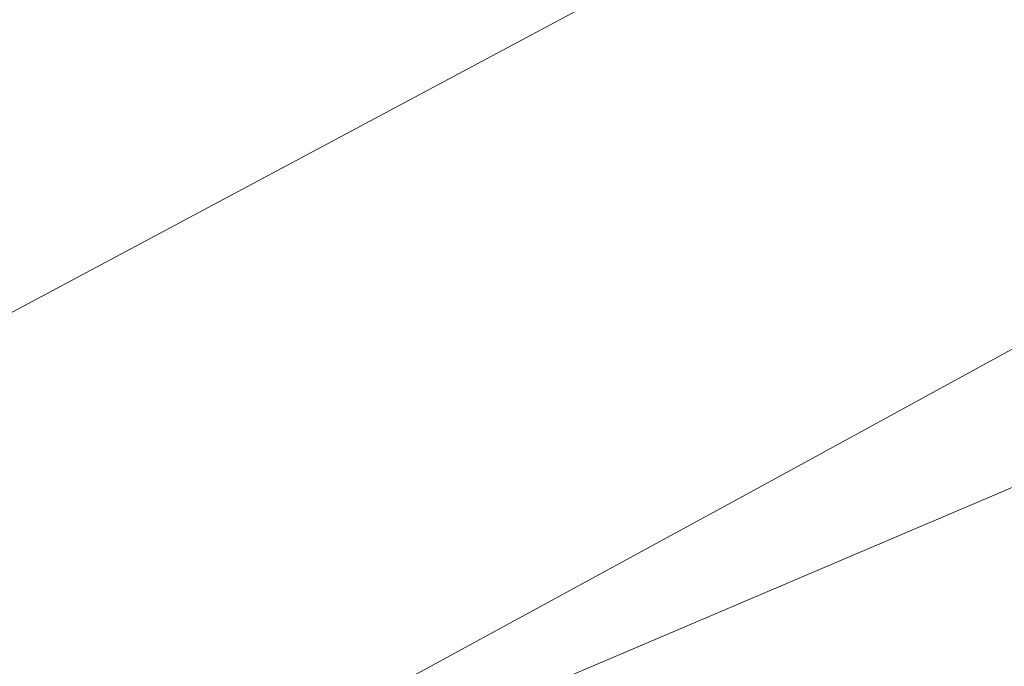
# Model space of a CAD drawing. Extents: x 1620613 to 1693141, y 557269 to 607790.
# Tile 189 of 256: x 1620835.209 to 1620836.449, y 607278.129 to 607278.943. Entities that reach past the tile are written whole.
import ezdxf

# ---------------------------------------------------------------- set-up
doc = ezdxf.new("R2010")
doc.units = 0
doc.header["$LTSCALE"] = 10
doc.header["$MEASUREMENT"] = 0
doc.linetypes.add('DGN Style 2', pattern=[7.346996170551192, 4.408197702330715, -2.938798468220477])
doc.linetypes.add('DGN Style 3', pattern=[10.28579463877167, 7.346996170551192, -2.938798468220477])
for name, color, linetype, lineweight in [('DR_X_Text', 7, 'Continuous', 0), ('DT_X_Contour_Minor', 136, 'DGN Style 3', 0), ('SV_X_Top_of_Bank', 97, 'DGN Style 2', 0)]:
    doc.layers.add(name, color=color, linetype=linetype, lineweight=lineweight)
doc.styles.get("Standard").update_dxf_attribs({"font": 'arial.ttf'})
doc.styles.add('Style-Arial', font='arial.ttf')
doc.dimstyles.get("Standard").update_dxf_attribs({"dimtxt": 0.18, "dimasz": 0.18, "dimexe": 0.18, "dimexo": 0.0625, "dimgap": 0.09, "dimtad": 0, "dimtih": 1, "dimtoh": 1, "dimdec": 4, "dimzin": 0, "dimdsep": 46, "dimtxsty": 'Standard', "dimcen": 0.09, "dimadec": 0, "dimazin": 0, "dimtfac": 1, "dimtdec": 4, "dimtofl": 0, "dimtmove": 0, "dimatfit": 3, "dimfxl": 1, "dimtolj": 1, "dimtzin": 0, "dimarcsym": 0})

# ---------------------------------------------------------------- blocks, each defined once
blk = doc.blocks.new('*U1004')
at = {"layer": 'DT_X_Contour_Minor', "transparency": 33554559, "flags": 128}
for points, elevation in [([(-28.66335585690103, 51.7220972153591), (-29.30004596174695, 51.26892201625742), (-29.42493632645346, 51.18009445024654), (-29.52674023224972, 51.10782969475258), (-29.60545768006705, 51.05212774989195), (-29.66108866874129, 51.01298861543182), (-29.77865602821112, 50.93070133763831), (-29.85936793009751, 50.86308585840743), (-30.01332811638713, 50.72195487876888), (-30.24053658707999, 50.50730839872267), (-30.54099334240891, 50.21914641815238), (-31.4398757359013, 49.35269380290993), (-31.75494705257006, 49.04151269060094), (-32.02599920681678, 48.7578088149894), (-32.25303219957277, 48.50158217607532), (-32.43604603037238, 48.27283277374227), (-32.86539069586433, 47.69947068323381), (-33.16645912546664, 47.39634373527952), (-33.74765591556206, 46.91698445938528), (-34.60898106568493, 46.26139285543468), (-35.75043457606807, 45.42956892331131), (-39.16781508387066, 42.9763953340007), (-40.31616411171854, 42.11306466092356), (-41.19817581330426, 41.36295283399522), (-41.81385018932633, 40.72605985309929), (-42.16318723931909, 40.20238571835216), (-42.73963627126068, 38.95687982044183), (-42.90612817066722, 38.49162199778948), (-42.97326709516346, 38.02997795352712), (-42.94105304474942, 37.57194768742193), (-42.8094860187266, 37.1175311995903), (-41.96368295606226, 35.00535307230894), (-42.23085186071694, 34.86301205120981), (-42.26887846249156, 34.84078360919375), (-42.26845730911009, 34.83510157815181), (-42.22958840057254, 34.84596595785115), (-42.15227173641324, 34.87337674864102), (-41.70174920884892, 35.03990206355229), (-41.55750328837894, 34.74459908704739), (-41.52192420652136, 34.67397008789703), (-41.47700664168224, 34.58864150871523), (-41.4227505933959, 34.48861334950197), (-41.35915606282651, 34.37388561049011), (-41.04059179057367, 33.80419047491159), (-41.33739384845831, 33.50739783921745), (-41.41715527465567, 33.43902560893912), (-41.52923867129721, 33.36110576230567), (-41.67364403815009, 33.27363829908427), (-41.85037137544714, 33.17662321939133), (-42.36474023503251, 32.90518618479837), (-42.53114278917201, 32.8148543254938), (-42.64457380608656, 32.7474365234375), (-42.70503328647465, 32.70293277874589), (-42.71252122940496, 32.68134309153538), (-42.66186036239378, 32.65432266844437), (-42.67755569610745, 32.63433251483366), (-42.7626373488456, 32.59462737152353), (-42.91710532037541, 32.53520723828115), (-43.14095960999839, 32.45607211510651), (-43.83041947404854, 32.2187584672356), (-44.07882419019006, 32.13194548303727), (-44.30694344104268, 32.04949176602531), (-44.51477722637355, 31.9713973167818), (-44.70232554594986, 31.8976621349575), (-45.17540711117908, 31.70684733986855), (-45.33285409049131, 31.64297570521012), (-45.4503838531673, 31.59447189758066), (-45.52799640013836, 31.56133591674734), (-45.56569173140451, 31.54356776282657), (-45.61298965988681, 31.5166764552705), (-45.67505008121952, 31.48527686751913), (-45.82575790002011, 31.41124658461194), (-46.06511311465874, 31.29458560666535), (-46.39311572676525, 31.1352939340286), (-47.38598588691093, 30.65367521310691), (-47.77893061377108, 30.46683042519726), (-48.21311217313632, 30.26751010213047), (-48.68853056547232, 30.05571424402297), (-49.20518579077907, 29.83144285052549), (-50.63791550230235, 29.21675175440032), (-51.19786635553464, 28.97640033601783), (-51.80317163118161, 28.71636440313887), (-52.45383132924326, 28.4366439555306), (-53.14984545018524, 28.13723899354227), (-55.06635566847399, 27.31257974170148), (-55.97075848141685, 26.91826044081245), (-57.24658425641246, 26.35379697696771), (-58.89383299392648, 25.61918935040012), (-60.91250469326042, 24.71443756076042), (-66.79085984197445, 22.07490723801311), (-68.81696076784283, 21.16555793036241), (-70.48649718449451, 20.41715774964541), (-71.79946909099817, 19.8297066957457), (-72.75587648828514, 19.40320476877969), (-74.83087686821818, 18.4804651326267), (-75.80085483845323, 18.04787272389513), (-77.15453846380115, 17.44215022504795), (-78.89192774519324, 16.66329763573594), (-81.01302268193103, 15.71131495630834), (-87.18088338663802, 12.94185435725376), (-89.27493008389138, 12.00123585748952), (-90.93117464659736, 11.25647580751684), (-92.14961707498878, 10.70757420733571), (-92.93025736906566, 10.35453105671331), (-94.42822864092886, 9.674227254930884), (-94.98931266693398, 9.419668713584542), (-95.5490862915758, 9.16622094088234), (-96.10754951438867, 8.913883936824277), (-96.66470233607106, 8.662657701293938), (-98.14869599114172, 7.994202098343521), (-98.72580298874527, 7.734375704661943), (-99.34412873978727, 7.456238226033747), (-100.0036732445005, 7.159789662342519), (-100.7044365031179, 6.845030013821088), (-102.6280968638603, 5.981256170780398), (-103.2917161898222, 5.682352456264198), (-103.8398288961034, 5.433471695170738), (-104.2724349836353, 5.234613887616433), (-104.5895344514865, 5.085779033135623), (-105.281124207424, 4.755583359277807), (-105.5584339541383, 4.62387002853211), (-105.871670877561, 4.476376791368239), (-106.2208349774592, 4.313103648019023), (-106.6059262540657, 4.134050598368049), (-107.6807392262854, 3.635535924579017), (-108.0726961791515, 3.454136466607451), (-108.4424573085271, 3.283824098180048), (-108.7900226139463, 3.124598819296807), (-109.1153920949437, 2.976460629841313), (-109.9534496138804, 2.596208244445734), (-110.2272938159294, 2.473625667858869), (-110.4202832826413, 2.391067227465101), (-110.5324180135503, 2.348532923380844), (-110.5636980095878, 2.346022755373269), (-110.5393050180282, 2.392694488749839), (-110.5549674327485, 2.396755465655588), (-110.6202494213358, 2.37393459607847), (-110.7351509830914, 2.324231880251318), (-110.8996721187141, 2.247647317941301), (-111.4045545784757, 2.007579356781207), (-111.5737221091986, 1.9283707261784), (-111.7025628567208, 1.870795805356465), (-111.7910768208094, 1.834854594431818), (-111.8392640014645, 1.820547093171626), (-111.9139941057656, 1.811238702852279), (-111.961769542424, 1.796551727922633), (-112.049048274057, 1.759472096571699), (-112.1758303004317, 1.699999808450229), (-112.342115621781, 1.618134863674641), (-112.8382142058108, 1.369971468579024), (-113.0243978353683, 1.276749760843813), (-113.2108747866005, 1.183207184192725), (-113.3976450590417, 1.089343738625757), (-113.5847086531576, 0.9951594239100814), (-114.0839359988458, 0.7435734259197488), (-114.2528334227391, 0.6691401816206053), (-114.3851051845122, 0.6345299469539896), (-114.4807512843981, 0.6397427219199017), (-114.539771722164, 0.6847785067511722), (-114.6483253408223, 0.8579712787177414), (-114.6869702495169, 0.918884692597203), (-114.7214897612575, 0.9717303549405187), (-114.7518838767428, 1.016508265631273), (-114.7781525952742, 1.053218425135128), (-114.8911140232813, 1.205707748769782), (-115.3542570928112, 1.299337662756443), (-115.490773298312, 1.282905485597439), (-115.7018320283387, 1.193481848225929), (-115.9874332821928, 1.031066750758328), (-116.3475770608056, 0.7956601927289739), (-117.4073505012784, 0.07058742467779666), (-117.7788057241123, -0.2034798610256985), (-118.0983413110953, -0.4818771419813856), (-118.3659572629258, -0.7646044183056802), (-118.5816535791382, -1.051661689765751), (-119.0876175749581, -1.822921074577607), (-119.2910777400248, -2.112563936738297), (-119.5219852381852, -2.403047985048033), (-119.7803400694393, -2.6943732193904), (-120.0661422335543, -2.986539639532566), (-120.8648777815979, -3.766771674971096), (-121.3225887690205, -4.137671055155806), (-122.0966700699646, -4.665195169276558), (-123.1871216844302, -5.349344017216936), (-124.5939436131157, -6.190117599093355), (-128.767295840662, -8.641013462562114), (-130.2369261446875, -9.505103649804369), (-131.5158028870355, -10.25920231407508), (-132.6039260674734, -10.90330945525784), (-133.501295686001, -11.43742507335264), (-135.6399432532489, -12.71507802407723), (-136.3582963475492, -13.14499497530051), (-136.909369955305, -13.47650611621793), (-137.2931640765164, -13.70961144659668), (-137.5096787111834, -13.84431096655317), (-137.8640117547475, -14.07230193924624), (-138.2383458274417, -14.31316231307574), (-139.0955982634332, -14.86475020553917), (-140.4357690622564, -15.72706561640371), (-142.2588582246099, -16.90010854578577), (-147.7643204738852, -20.44252638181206), (-149.7222287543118, -21.68669164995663), (-151.4668569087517, -22.7623740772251), (-152.9982049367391, -23.66957366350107), (-154.3162728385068, -24.40829040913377), (-157.5467470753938, -26.15355794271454), (-158.6090805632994, -26.72762390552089), (-159.3732253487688, -27.14087114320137), (-159.8391814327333, -27.39329965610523), (-160.0069488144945, -27.48490944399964), (-160.05674356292, -27.51477724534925), (-160.0897382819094, -27.53356989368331), (-160.1513763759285, -27.56754698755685), (-160.2416578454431, -27.6167085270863), (-160.3605826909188, -27.68105451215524), (-160.7159067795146, -27.87288973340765), (-160.9950793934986, -28.03800213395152), (-161.5661041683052, -28.38946291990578), (-162.4289811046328, -28.92727209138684), (-163.5837102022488, -29.65142964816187), (-167.0521240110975, -31.83098098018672), (-168.3330390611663, -32.63164036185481), (-169.5744738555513, -33.39895500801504), (-170.7764283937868, -34.13292491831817), (-171.9389026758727, -34.83355009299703), (-174.9861937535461, -36.65742424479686), (-176.1557057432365, -37.33081155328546), (-177.3787734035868, -37.98306786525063), (-178.6553967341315, -38.61419318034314), (-179.9855757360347, -39.22418749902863), (-183.604127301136, -40.82266435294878), (-184.953786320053, -41.41113715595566), (-186.2888497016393, -41.97769792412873), (-187.6093174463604, -42.52234665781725), (-188.9151895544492, -43.04508335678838), (-192.378054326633, -44.40983184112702), (-193.6907164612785, -44.93266471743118), (-195.0315542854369, -45.47760198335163), (-196.4005677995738, -46.04464363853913), (-197.7977570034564, -46.6337896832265), (-201.5611624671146, -48.23431832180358), (-202.8068933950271, -48.76405462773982), (-203.7215320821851, -49.15286706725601), (-204.3050785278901, -49.4007556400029), (-204.557532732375, -49.50772034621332), (-204.7892876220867, -49.60506107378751), (-205.122084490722, -49.7448410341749), (-205.9466589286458, -50.09117536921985), (-207.2630109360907, -50.64406407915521), (-209.0711405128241, -51.40350716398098), (-214.5485228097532, -53.70409455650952), (-216.4640158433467, -54.50409027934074), (-218.1024582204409, -55.17863690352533), (-219.4638499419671, -55.72773442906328), (-220.5481910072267, -56.15138285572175), (-223.0703663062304, -57.11384652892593), (-223.9168219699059, -57.43714301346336), (-224.5645574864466, -57.68518471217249), (-225.0135728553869, -57.85797162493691), (-225.2638680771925, -57.95550375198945), (-225.6663618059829, -58.11524970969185), (-225.9325421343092, -58.21920330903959), (-226.429212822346, -58.41125463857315), (-227.1563738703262, -58.69140369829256), (-228.1140252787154, -59.05965048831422), (-230.9750828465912, -60.15910556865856), (-232.2341146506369, -60.64783893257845), (-233.8654168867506, -61.28944771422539), (-235.8689895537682, -62.08393191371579), (-238.244832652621, -63.03129153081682), (-245.0767748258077, -65.76141773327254), (-247.3358571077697, -66.66393429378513), (-248.9891473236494, -67.32388932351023), (-250.0366454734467, -67.74128282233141), (-250.4783515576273, -67.9161147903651), (-250.8485116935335, -68.05891799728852), (-251.1604747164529, -68.15815091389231), (-251.8187436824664, -68.34874725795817), (-252.8233185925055, -68.63070702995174), (-254.1741994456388, -69.00403022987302), (-258.2382896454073, -70.1213766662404), (-259.91491875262, -70.53719098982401), (-261.8967384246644, -70.9466241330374), (-264.1837486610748, -71.34967609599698), (-266.7759494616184, -71.74634687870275), (-274.0954056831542, -72.79562739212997), (-275.3482357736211, -73.53251449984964), (-273.6171338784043, -74.9562154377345), (-268.9020999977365, -77.06673020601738), (-261.203134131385, -79.86405880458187), (-236.6939825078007, -88.23935350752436), (-228.6428515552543, -90.981510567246), (-222.8713224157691, -92.92651071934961), (-219.3793950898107, -94.07435396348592), (-218.1670695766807, -94.42504030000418), (-217.9736706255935, -94.29732798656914), (-217.8612127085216, -94.28280657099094), (-217.6688881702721, -94.33502655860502), (-217.3966970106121, -94.45398794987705), (-217.0446392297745, -94.63969074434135), (-215.9993296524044, -95.22388673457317), (-215.6384696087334, -95.41272896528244), (-215.3398716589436, -95.54110866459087), (-215.1035358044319, -95.60902583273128), (-214.9294620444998, -95.61648046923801), (-214.2623960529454, -95.51018953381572), (-212.4236245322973, -94.90701760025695), (-211.3693692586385, -95.27248518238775), (-208.9946483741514, -96.62739018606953), (-205.2994618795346, -98.9717326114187), (-200.2838097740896, -102.305512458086), (-185.1481166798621, -112.5148419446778), (-180.6644119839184, -115.3006257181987), (-178.5650677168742, -116.0009799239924), (-178.8500838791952, -114.6159045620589), (-181.5194604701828, -111.1453996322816), (-191.8169452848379, -99.1101470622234), (-195.1750249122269, -95.14225500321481), (-197.5261501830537, -92.26501825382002), (-198.8703210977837, -90.47843681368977), (-199.2075376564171, -89.7825106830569), (-198.4316547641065, -89.0797177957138), (-195.4061593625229, -87.93956867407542), (-194.7024538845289, -87.65115346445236), (-193.8879783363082, -87.27454317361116), (-192.9627327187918, -86.8097378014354), (-191.9267170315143, -86.25673734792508), (-189.0163151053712, -84.6644760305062), (-187.885862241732, -84.08033551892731), (-186.6773050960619, -83.52210997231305), (-185.3906436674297, -82.98979939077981), (-184.0258779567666, -82.48340377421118), (-180.2823636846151, -81.167568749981), (-179.0181060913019, -80.7215757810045), (-178.0329690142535, -80.37047314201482), (-177.3269524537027, -80.11426083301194), (-176.9000564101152, -79.95293885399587), (-176.1338276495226, -79.64926735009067), (-175.8762315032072, -79.54731187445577), (-175.6781146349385, -79.46919907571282), (-175.5394770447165, -79.4149289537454), (-175.4603187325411, -79.3845015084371), (-175.3285356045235, -79.33515189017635), (-174.8662217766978, -79.15331559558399), (-173.5781176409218, -78.64481892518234), (-171.4642231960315, -77.80966187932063), (-168.5245384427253, -76.64784445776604), (-159.584325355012, -73.11411749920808), (-156.6458573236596, -71.9527562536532), (-154.5356130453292, -71.11896773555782), (-153.2535925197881, -70.61275194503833), (-152.7997957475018, -70.43410888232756), (-152.6939693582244, -70.39449101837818), (-152.6463643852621, -70.37338774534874), (-152.5829192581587, -70.33979132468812), (-152.503633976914, -70.2937017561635), (-152.408508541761, -70.23511903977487), (-152.1337205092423, -70.06224093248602), (-152.0269385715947, -69.99821415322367), (-151.9126837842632, -69.93579239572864), (-151.7909561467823, -69.87497566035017), (-151.6617556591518, -69.81576394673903), (-151.307257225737, -69.6600060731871), (-150.7865892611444, -69.44654054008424), (-149.4904591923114, -68.92296234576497), (-147.4188670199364, -68.08927149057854), (-144.5718127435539, -66.94546797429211), (-135.9457185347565, -63.48184171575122), (-133.0872926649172, -62.33768157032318), (-130.9815857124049, -61.50292082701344), (-129.6285976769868, -60.97755948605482), (-129.0283285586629, -60.76159754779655), (-128.4312361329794, -60.59823158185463), (-128.1976767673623, -60.5043540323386), (-127.9448179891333, -60.34524585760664), (-127.6726597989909, -60.12090705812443), (-127.3812021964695, -59.83133763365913), (-125.9760347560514, -58.32780886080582), (-125.8161657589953, -58.21285156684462), (-125.7512496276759, -58.17585428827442), (-125.6250165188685, -58.1141298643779), (-125.4374664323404, -58.02767829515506), (-125.1885993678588, -57.91649958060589), (-124.4431978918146, -57.58705348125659), (-124.1611560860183, -57.4587819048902), (-123.8740817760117, -57.32105175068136), (-123.5819749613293, -57.17386301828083), (-123.2848356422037, -57.01721570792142), (-122.485754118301, -56.5868781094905), (-122.2091005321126, -56.43948820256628), (-121.978450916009, -56.32007168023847), (-121.7938052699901, -56.2286285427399), (-121.6551635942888, -56.16515879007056), (-121.1155117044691, -55.93423784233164), (-120.8633052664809, -55.59544713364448), (-120.8215244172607, -55.51844386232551), (-120.8042703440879, -55.43263006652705), (-120.8115430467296, -55.33800574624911), (-120.843342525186, -55.23457090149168), (-120.9608435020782, -54.94699728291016), (-121.000999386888, -54.84809745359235), (-121.0333413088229, -54.767078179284), (-121.0578692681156, -54.70393946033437), (-121.0745832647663, -54.65868129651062), (-121.134349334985, -54.48919782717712), (-120.8391535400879, -54.3255671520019), (-120.7496332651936, -54.27642424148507), (-120.6075849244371, -54.19912294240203), (-120.4130085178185, -54.09366325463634), (-120.165904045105, -53.96004517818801), (-119.4369213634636, -53.56618578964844), (-119.1930260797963, -53.43487928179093), (-119.0080772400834, -53.33635429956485), (-118.8820748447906, -53.2706108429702), (-118.8150188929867, -53.23764891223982), (-118.7147982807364, -53.19345913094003), (-118.6559550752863, -53.16767004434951), (-118.5545909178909, -53.12344512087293), (-118.4107058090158, -53.06078436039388), (-118.2242997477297, -52.97968776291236), (-117.6705223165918, -52.73884905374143), (-117.4885509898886, -52.65940803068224), (-117.3579700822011, -52.60171399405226), (-117.278779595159, -52.56576694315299), (-117.2509795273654, -52.55156687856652), (-117.2453665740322, -52.54269602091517), (-117.2033268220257, -52.52277257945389), (-117.0814172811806, -52.4696553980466), (-116.879637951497, -52.38334447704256), (-116.597988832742, -52.26383981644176), (-115.7404314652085, -51.90090240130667), (-115.3795960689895, -51.74519667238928), (-114.9402579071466, -51.55028254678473), (-114.4224169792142, -51.316160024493), (-113.8260732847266, -51.04282910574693), (-112.1311530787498, -50.26166879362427), (-111.4732828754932, -49.95998472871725), (-110.7708624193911, -49.64080276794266), (-110.0238917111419, -49.30412291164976), (-109.2323707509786, -48.94994515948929), (-107.0622478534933, -47.98214062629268), (-106.2708308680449, -47.62965386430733), (-105.524172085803, -47.29804697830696), (-104.8222715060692, -46.98731996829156), (-104.1651291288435, -46.6974728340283), (-102.4724270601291, -45.95238697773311), (-101.6161663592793, -45.57374351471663), (-100.3169108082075, -44.99662751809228), (-98.57466040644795, -44.22103898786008), (-96.38941515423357, -43.2469779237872), (-89.97143468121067, -40.38485170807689), (-87.75575667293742, -39.39607936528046), (-85.9222080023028, -38.57635699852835), (-84.47078867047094, -37.92568460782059), (-83.4014986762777, -37.44406219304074), (-81.05956447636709, -36.38513572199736), (-80.23220259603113, -36.01111022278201), (-79.50656760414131, -35.68322857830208), (-78.88265950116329, -35.40149078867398), (-78.36047828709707, -35.16589685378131), (-77.10363090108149, -34.59917150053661), (-76.39172531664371, -34.27964198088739), (-75.1986441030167, -33.74609743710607), (-73.52438726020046, -32.99853786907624), (-71.36895478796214, -32.03696327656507), (-64.97956735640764, -29.18741099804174), (-62.83160034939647, -28.22902048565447), (-61.17973990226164, -27.49101315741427), (-60.02398601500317, -26.97338901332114), (-59.36433868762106, -26.67614805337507), (-58.26675456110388, -26.17734973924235), (-57.89447235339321, -26.00785803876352), (-57.60081382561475, -25.87348167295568), (-57.38577897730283, -25.77422064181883), (-57.24936780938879, -25.71007494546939), (-56.99043626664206, -25.58584020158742), (-56.85282068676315, -25.51876037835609), (-56.63417260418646, -25.41069696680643), (-56.33449201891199, -25.26164996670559), (-55.95377893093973, -25.07161937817), (-54.8305006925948, -24.51022635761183), (-54.42835901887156, -24.31061814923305), (-54.06439267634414, -24.13283828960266), (-53.73860166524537, -23.97688677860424), (-53.45098598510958, -23.84276361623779), (-52.73491127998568, -23.51420631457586), (-52.49968865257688, -23.40738071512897), (-52.33107679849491, -23.33332189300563), (-52.22907571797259, -23.2920298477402), (-52.19368541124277, -23.28350457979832), (-52.1881256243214, -23.30445956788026), (-52.1602433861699, -23.29867513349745), (-52.08076651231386, -23.26560558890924), (-51.94969500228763, -23.20525093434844), (-51.76702885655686, -23.11761116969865), (-51.21112628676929, -22.84752498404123), (-50.9964290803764, -22.74327124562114), (-50.76926438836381, -22.63307466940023), (-50.52963221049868, -22.5169352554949), (-50.27753254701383, -22.39485300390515), (-49.58864346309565, -22.06137654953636), (-49.37009269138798, -21.95659541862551), (-49.23110718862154, -21.89235936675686), (-49.17168695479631, -21.86866839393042), (-49.19183198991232, -21.88552250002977), (-49.35163910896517, -21.98452688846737), (-49.3771247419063, -22.00460700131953), (-49.33372630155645, -21.99059404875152), (-49.22144378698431, -21.94248803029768), (-49.04027719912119, -21.86028894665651), (-48.46532086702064, -21.59563396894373), (-48.25667408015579, -21.52164932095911), (-48.06195096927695, -21.49818661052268), (-47.88115153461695, -21.5252458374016), (-47.71427577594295, -21.6028270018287), (-47.28783865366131, -21.87707269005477), (-47.14352265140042, -21.97119530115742), (-47.03040248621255, -22.04787886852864), (-46.94847815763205, -22.10712339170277), (-46.89774966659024, -22.14892887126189), (-46.80406813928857, -22.23715809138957), (-46.77389289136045, -22.26847884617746), (-46.75362829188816, -22.29626919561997), (-46.74327434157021, -22.32052913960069), (-46.7428310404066, -22.34125867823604), (-46.76388714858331, -22.42975891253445), (-46.48259858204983, -22.47773711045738), (-46.3857663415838, -22.45273684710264), (-46.21582186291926, -22.35717397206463), (-45.97276514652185, -22.19104848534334), (-45.65659619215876, -21.95436038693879), (-44.71599599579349, -21.22910864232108), (-44.29573215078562, -20.9127490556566), (-43.74039076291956, -20.50760910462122), (-43.04997183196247, -20.01368878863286), (-42.22447535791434, -19.43098810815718), (-39.84304803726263, -17.75874580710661), (-39.00926831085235, -17.12909249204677), (-38.29399962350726, -16.49431427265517), (-37.6972419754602, -15.85441114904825), (-37.21899536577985, -15.20938312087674), (-36.10168579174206, -13.48247517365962), (-35.68341225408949, -12.89396085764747), (-35.26657382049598, -12.42359887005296), (-34.85117049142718, -12.07138921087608), (-34.4372022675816, -11.83733188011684), (-33.33520047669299, -11.37071543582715), (-32.96555148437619, -11.21419636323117), (-32.68310585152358, -11.09460147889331), (-32.48786357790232, -11.01193078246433), (-32.37982466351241, -10.96618427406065), (-32.20799203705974, -10.89342583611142), (-31.81004378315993, -10.61468690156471), (-30.74507349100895, -9.83303892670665), (-29.01308116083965, -8.548481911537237), (-26.61406679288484, -6.761015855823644), (-19.32733242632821, -1.323894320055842), (-16.91412359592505, 0.4734842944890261), (-15.13954787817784, 1.787778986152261), (-14.00360527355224, 2.618989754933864), (-13.50629578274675, 2.967116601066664), (-13.03164795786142, 3.251342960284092), (-12.84495030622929, 3.368106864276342), (-12.6408432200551, 3.505228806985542), (-12.41932669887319, 3.662708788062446), (-12.18040074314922, 3.840546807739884), (-11.520052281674, 4.341925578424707), (-11.00302574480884, 4.681154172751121), (-9.947207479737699, 5.322805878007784), (-8.352597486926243, 6.266880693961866), (-6.219195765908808, 7.513378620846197), (4.993859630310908, 14.0360228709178), (5.909814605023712, 14.30634518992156), (6.092026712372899, 14.36251355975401), (6.246110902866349, 14.41516624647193), (6.372067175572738, 14.46430325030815), (6.46989553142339, 14.50992457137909), (6.693267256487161, 14.62689385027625), (7.10172760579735, 14.73841521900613), (8.159579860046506, 14.98525236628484), (9.866824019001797, 15.36740529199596), (12.22346008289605, 15.88487399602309), (19.37367879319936, 17.44521157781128), (21.74557896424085, 17.89900309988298), (23.49861544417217, 18.09012447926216), (24.63278823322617, 18.01857571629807), (25.14809733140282, 17.68435681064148), (26.10885784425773, 15.51177158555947)], 2.600041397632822), ([(26.20711759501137, 13.9188573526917), (25.68069713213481, 15.10926152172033), (25.39834866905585, 15.29238694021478), (24.7769120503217, 15.33158998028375), (23.8163872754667, 15.22687064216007), (22.51677434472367, 14.97822892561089), (18.59902232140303, 14.12328784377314), (17.16249383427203, 13.76368026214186), (15.79122239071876, 13.32606332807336), (14.48520799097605, 12.81043704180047), (13.2444506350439, 12.21680140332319), (10.02277374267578, 10.52976056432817), (8.621341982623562, 9.874582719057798), (6.833304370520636, 9.174329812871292), (4.658660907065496, 8.429001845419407), (2.09741159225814, 7.638598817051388), (-5.248061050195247, 5.470757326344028), (-7.666497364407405, 4.756753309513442), (-9.412701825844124, 4.240622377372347), (-10.48667443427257, 3.922364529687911), (-10.88841518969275, 3.80197976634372), (-11.19466439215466, 3.701888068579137), (-12.27551514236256, 2.881237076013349), (-12.48074789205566, 2.725824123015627), (-12.63322439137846, 2.611292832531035), (-12.73294463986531, 2.537643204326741), (-12.77990863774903, 2.504875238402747), (-12.83480429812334, 2.472002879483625), (-13.21192511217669, 2.193261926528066), (-14.30211580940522, 1.381693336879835), (-16.10537638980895, 0.0372971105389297), (-18.62170685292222, -1.839926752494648), (-26.28268126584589, -7.556293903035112), (-28.801561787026, -9.434146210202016), (-30.61247253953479, -10.78042776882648), (-31.71541352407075, -11.59513857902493), (-32.11038474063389, -11.87827864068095), (-32.41258847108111, -12.00623962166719), (-32.82736367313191, -12.18186631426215), (-33.52830951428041, -12.47866515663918), (-33.7916206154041, -12.62754106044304), (-34.05584453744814, -12.8515696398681), (-34.32098128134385, -13.15075089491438), (-34.58703084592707, -13.52508482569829), (-35.29771344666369, -14.62351220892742), (-35.60190984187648, -15.03379258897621), (-35.98148707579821, -15.44081319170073), (-36.43644514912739, -15.84457401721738), (-36.96678406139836, -16.24507506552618), (-38.48152894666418, -17.30873149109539), (-39.09567329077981, -17.74804835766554), (-39.80204765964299, -18.26825663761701), (-40.60065205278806, -18.86935633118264), (-41.49148647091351, -19.55134743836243), (-43.99001828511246, -21.47784560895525), (-44.82986309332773, -22.10656410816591), (-45.47549865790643, -22.54784597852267), (-45.92692497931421, -22.80169121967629), (-46.18414205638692, -22.86809983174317), (-46.93133351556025, -22.74065455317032), (-46.87540182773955, -22.50556992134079), (-46.87657937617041, -22.45050570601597), (-46.90408274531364, -22.38606361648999), (-46.95791193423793, -22.31224365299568), (-47.03806694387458, -22.22904581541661), (-47.28691472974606, -21.99468108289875), (-47.37952144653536, -21.91073583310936), (-47.47070575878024, -21.83467363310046), (-47.56046766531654, -21.76649448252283), (-47.64880716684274, -21.70619838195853), (-47.88248263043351, -21.55591951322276), (-47.99218606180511, -21.52181250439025), (-48.14603975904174, -21.532200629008), (-48.34404372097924, -21.58708388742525), (-48.58619794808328, -21.68646227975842), (-49.29080957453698, -22.01079817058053), (-49.51283006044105, -22.11153352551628), (-49.65043279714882, -22.1704876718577), (-49.70361778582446, -22.18766060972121), (-49.67238502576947, -22.1630523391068), (-49.47654066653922, -22.04172200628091), (-49.43796392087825, -22.01434389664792), (-49.4691169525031, -22.02320731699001), (-49.56999976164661, -22.06831226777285), (-49.74061234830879, -22.1496587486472), (-50.28855228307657, -22.41490473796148), (-50.49733597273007, -22.51602385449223), (-50.71273209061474, -22.62044671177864), (-50.93474063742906, -22.72817331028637), (-51.16336161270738, -22.83920364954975), (-51.78183411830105, -23.13968954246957), (-51.98506035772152, -23.23719365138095), (-52.13088469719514, -23.30434155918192), (-52.21930713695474, -23.34113326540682), (-52.25032767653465, -23.34756877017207), (-52.25651324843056, -23.32425518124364), (-52.28779435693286, -23.33002689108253), (-52.37699850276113, -23.36482721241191), (-52.52412568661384, -23.42865614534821), (-52.72917590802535, -23.5215136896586), (-53.3532072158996, -23.80783862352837), (-53.61483403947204, -23.93020980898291), (-53.93169102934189, -24.08257966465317), (-54.30377818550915, -24.26494819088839), (-54.73109550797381, -24.47731538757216), (-55.94424858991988, -25.08362613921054), (-56.35287843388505, -25.28764043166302), (-56.66890315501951, -25.44495024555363), (-56.89232275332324, -25.55555558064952), (-57.02313722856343, -25.61945643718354), (-57.24850233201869, -25.72758608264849), (-57.36722991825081, -25.78341628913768), (-57.55438884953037, -25.86980967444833), (-57.80997912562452, -25.98676623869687), (-58.13400074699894, -26.13428598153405), (-59.08930019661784, -26.56842286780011), (-59.71904909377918, -26.85193426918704), (-60.89182119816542, -27.37686580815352), (-62.60761650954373, -28.14321748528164), (-64.86643502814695, -29.15098929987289), (-71.61398201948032, -32.16027432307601), (-73.87920481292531, -33.17077533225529), (-75.61421294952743, -33.94531459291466), (-76.81900642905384, -34.48389210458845), (-77.49358525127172, -34.78650786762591), (-78.58550923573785, -35.27886757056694), (-79.0391698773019, -35.48354689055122), (-79.58120881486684, -35.72831507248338), (-80.21162604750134, -36.01317211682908), (-80.93042157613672, -36.33811802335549), (-82.96504737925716, -37.25809225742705), (-83.95025415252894, -37.70159175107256), (-85.3799051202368, -38.34210955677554), (-87.25400028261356, -39.17964567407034), (-89.57253963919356, -40.21420010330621), (-96.34790351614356, -43.23570299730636), (-98.63987458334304, -44.25741981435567), (-100.4342648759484, -45.05644309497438), (-101.7310743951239, -45.6327728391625), (-102.5303031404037, -45.98640904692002), (-103.9981387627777, -46.63251421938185), (-104.5872551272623, -46.89245132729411), (-105.2537275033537, -47.1876837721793), (-105.9975558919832, -47.51821155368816), (-106.8187402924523, -47.88403467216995), (-109.1117067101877, -48.90662343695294), (-109.9480330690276, -49.28085002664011), (-110.7372873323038, -49.63658822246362), (-111.4794694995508, -49.97383802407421), (-112.1745795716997, -50.29259943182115), (-113.9654436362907, -51.11797866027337), (-114.5880840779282, -51.40362457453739), (-115.1128573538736, -51.64152789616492), (-115.5397634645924, -51.83168862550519), (-115.8688024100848, -51.97410676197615), (-116.6157500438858, -52.29023166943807), (-116.8611289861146, -52.39441334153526), (-117.0370550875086, -52.46986467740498), (-117.1435283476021, -52.51658567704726), (-117.1805487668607, -52.53457634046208), (-117.1866660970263, -52.54424432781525), (-117.2169642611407, -52.55972040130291), (-117.3032707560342, -52.59889763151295), (-117.445585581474, -52.66177601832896), (-117.6439087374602, -52.74835556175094), (-118.2474482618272, -53.01083588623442), (-118.4506046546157, -53.09921977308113), (-118.6074191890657, -53.16751119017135), (-118.7178918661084, -53.21571013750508), (-118.7820226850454, -53.24381661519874), (-118.8912490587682, -53.29197726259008), (-118.9430718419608, -53.31641530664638), (-119.0166204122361, -53.35360895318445), (-119.1118947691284, -53.40355820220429), (-119.2288949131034, -53.46626305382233), (-119.5698630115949, -53.65048346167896), (-119.70443662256, -53.72351004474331), (-119.8524313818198, -53.80442448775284), (-120.0138472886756, -53.89322679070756), (-120.1886843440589, -53.98991695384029), (-121.0359066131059, -54.45954272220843), (-120.8643758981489, -54.9459662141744), (-120.8282876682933, -55.04677970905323), (-120.7935361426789, -55.14075298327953), (-120.7601213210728, -55.22788603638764), (-120.7280432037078, -55.30817886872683), (-120.5814642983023, -55.66691823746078), (-120.5244335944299, -55.74748260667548), (-120.5221904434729, -55.76620428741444), (-120.5399027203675, -55.78784174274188), (-120.5775704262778, -55.81239497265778), (-120.6351935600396, -55.83986397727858), (-120.8154624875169, -55.91700235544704), (-120.9170570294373, -55.96517108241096), (-121.0866389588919, -56.05182347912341), (-121.3242082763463, -56.17695954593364), (-121.6297649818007, -56.34057928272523), (-123.2143335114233, -57.19393328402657), (-124.2521859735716, -57.97996593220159), (-124.4830878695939, -58.15246265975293), (-124.7309996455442, -58.33308170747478), (-124.9959213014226, -58.52182307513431), (-125.277852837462, -58.71868676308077), (-126.0523501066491, -59.25448635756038), (-126.3350750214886, -59.46089010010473), (-126.6023768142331, -59.67825163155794), (-126.8542554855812, -59.90657095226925), (-127.0907110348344, -60.14584806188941), (-127.7006950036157, -60.79853073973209), (-127.9165252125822, -61.01698211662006), (-128.1065278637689, -61.18282423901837), (-128.2707029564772, -61.29605710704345), (-128.4090504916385, -61.35668072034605), (-128.7435405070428, -61.44819801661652), (-129.2785413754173, -61.64897582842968), (-130.6326764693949, -62.18267129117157), (-132.805945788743, -63.04928440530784), (-135.7983493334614, -64.24881517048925), (-144.87027108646, -67.89145407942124), (-147.8506215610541, -69.08828821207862), (-149.9877316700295, -69.94681142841), (-151.2816014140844, -70.46702372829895), (-151.7322307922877, -70.64892511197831), (-151.8095886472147, -70.68291424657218), (-151.8377824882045, -70.69583529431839), (-151.8643456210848, -70.70910658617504), (-151.8892780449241, -70.72272812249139), (-151.9125797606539, -70.73669990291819), (-151.9725433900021, -70.77442497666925), (-151.9933014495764, -70.78720876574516), (-152.0106029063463, -70.7972663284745), (-152.0244477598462, -70.80459766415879), (-152.0348360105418, -70.80920277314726), (-152.0579292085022, -70.81784809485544), (-152.1847977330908, -70.86783607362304), (-152.5480834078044, -71.01131601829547), (-153.1477862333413, -71.24828792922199), (-153.9839062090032, -71.57875180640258), (-158.4374394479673, -73.33906448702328), (-165.267651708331, -78.23188970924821), (-166.5697526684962, -79.15484386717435), (-167.548821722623, -79.82678124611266), (-168.2048588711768, -80.24770184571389), (-168.5378641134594, -80.41760566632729), (-168.9951688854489, -80.53599348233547), (-169.1640747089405, -80.58744008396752), (-169.32781360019, -80.6529890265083), (-169.4863855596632, -80.73264031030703), (-169.6397905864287, -80.82639393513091), (-170.0419814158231, -81.0952067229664), (-170.3488064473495, -81.18950923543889), (-170.9676384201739, -81.270807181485), (-171.898477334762, -81.3391005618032), (-173.1413231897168, -81.39438937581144), (-179.6692867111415, -81.62205985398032), (-184.4929795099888, -83.31757467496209), (-185.5406734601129, -83.71385566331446), (-186.6164583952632, -84.17604941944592), (-187.7203343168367, -84.70415594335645), (-188.8523012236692, -85.29817523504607), (-191.9083342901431, -86.97011036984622), (-192.9309267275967, -87.52618756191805), (-193.7066792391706, -87.94046778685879), (-194.2355918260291, -88.21295104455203), (-194.5176644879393, -88.3436373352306), (-195.2580437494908, -88.62264710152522), (-195.4479126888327, -88.79462993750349), (-194.6703188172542, -89.77730286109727), (-192.2561647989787, -92.65161470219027), (-188.2054506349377, -97.41756546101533), (-182.5181763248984, -104.0751551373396), (-165.1700313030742, -124.350912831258), (-160.4049457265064, -130.3784305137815), (-159.1207977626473, -133.2541652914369), (-161.3175874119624, -132.9781171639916), (-166.9953146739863, -129.5502861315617), (-186.7771708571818, -116.2070261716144), (-193.3625494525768, -111.7809091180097), (-198.2822931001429, -108.5100029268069), (-201.5364018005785, -106.3943075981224), (-203.124875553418, -105.4338231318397), (-206.6512715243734, -103.6470543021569)], 3.000041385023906)]:
    blk.add_lwpolyline(points, dxfattribs=dict(at, elevation=elevation))
blk = doc.blocks.new('TerminatorOpen_0.5')
at = {"color": 0, "linetype": 'ByBlock', "lineweight": -2}
for q in [(-1, 0.25), (-1, 0), (-1, -0.25)]:
    blk.add_line((0, 0), q, dxfattribs=at)

msp = doc.modelspace()

# ---------------------------------------------------------------- linework, layer by layer
at = {"layer": 'SV_X_Top_of_Bank', "extrusion": (0.168901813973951, -0.4467975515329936, 0.8785465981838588), "elevation": 3356.978483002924, "flags": 128}
msp.add_lwpolyline([(1730947.770607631, -3965.265990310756), (1730946.805849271, -3964.96904812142), (1730946.663359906, -3964.804005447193), (1730941.67030618, -3965.055207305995), (1730939.350192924, -3965.361981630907), (1730937.749893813, -3967.172645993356), (1730926.574366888, -3968.532772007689), (1730874.446998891, -3968.466137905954), (1730864.586120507, -3969.339779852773), (1730855.732144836, -3969.748913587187), (1730845.815665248, -3968.420788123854), (1730844.088985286, -3969.592587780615), (1730838.536446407, -3969.077424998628), (1730833.231231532, -3969.713117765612)], dxfattribs=at)

# ---------------------------------------------------------------- block references
at = {"layer": 'DT_X_Contour_Minor', "transparency": 33554559}
msp.add_blockref('*U1004', (1621028.060791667, 607365.3311666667, 1050.599958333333), dxfattribs=at)

# ---------------------------------------------------------------- leaders
at = {"layer": 'DR_X_Text', "annotation_type": 0, "has_hookline": 1, "hookline_direction": 1}
msp.add_leader([(1620881.245000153, 607312.333310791, 1046.267599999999), (1620804.679557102, 607276.0227453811, 1046.267599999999), (1620803.279557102, 607276.0227453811, 1046.267599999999)], dimstyle='Standard', override={"dimscale": 10, "dimtxt": 0.14, "dimasz": 0.14, "dimgap": 0.07000000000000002, "dimtad": 0, "dimtxsty": 'Style-Arial', "dimldrblk": 'TerminatorOpen_0.5'}, dxfattribs=at)

doc.saveas('drawing.dxf')
